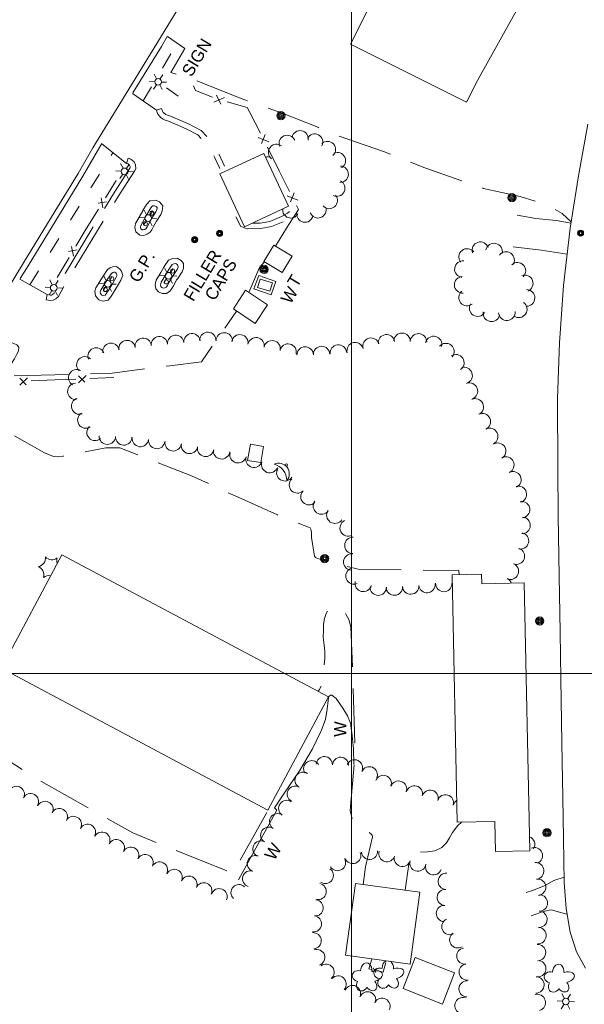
# Model space of a CAD drawing. Header units: feet. Extents: x 57700 to 58190, y 77590 to 78310.
# Tile 7 of 10: x 57851 to 57934, y 78051 to 78196. Entities that reach past the tile are written whole.
import ezdxf
from ezdxf.enums import TextEntityAlignment as Align

# ---------------------------------------------------------------- set-up
doc = ezdxf.new("R2010")
doc.units = ezdxf.units.FT
doc.header["$MEASUREMENT"] = 0
doc.linetypes.add('DGN Style 3', pattern=[11.216403, 8.011716, -3.204686])
doc.linetypes.add('DGN Style 5', pattern=[5.608201, 2.403515, -3.204686])
for name, color, linetype, lineweight in [('E_BLD', 54, 'Continuous', 13), ('E_BLD_Name', 221, 'Continuous', 0), ('E_DRN_Grate', 151, 'Continuous', 0), ('E_DWY', 73, 'DGN Style 3', 0), ('E_LAND_Vegetation', 21, 'Continuous', 0), ('E_MAP_GridLines', 251, 'Continuous', 0), ('E_MISCPROP', 40, 'Continuous', 0), ('E_MISCPROP_HvyLine', 54, 'Continuous', 13), ('E_MISCPROP_Railing', 40, 'Continuous', 0), ('E_MISCPROP_Solid', 54, 'Continuous', 0), ('E_PATH_Sidewalk', 73, 'DGN Style 5', 0), ('E_RDWY', 40, 'Continuous', 13)]:
    doc.layers.add(name, color=color, linetype=linetype, lineweight=lineweight)
doc.styles.add('Style-IGR_FONT_0', font='IGR_FONT_0.shx')

# ---------------------------------------------------------------- blocks, each defined once
blk = doc.blocks.new('MHO_5')
at = {"layer": 'E_DRN_Grate', "color": 20, "linetype": 'Continuous', "lineweight": 0}
for centre, radius in [((0, 0.01), 0.45), ((0.01, 0.01), 0.365), ((0, 0.01), 0.29), ((0, 0), 0.182)]:
    blk.add_circle(centre, radius, dxfattribs=at)
blk = doc.blocks.new('LTP_1')
at = {"layer": 'E_MISCPROP', "color": 20, "linetype": 'Continuous', "lineweight": 0}
for p, q in [((-0.49, 0.02), (-1.27, 0.04)), ((-0.24, 0.43), (-0.6, 1.12)), ((0.27, 0.43), (0.68, 1.1)), ((-0.26, -0.43), (-0.67, -1.08)), ((0.23, -0.44), (0.6, -1.09)), ((0.49, -0.01), (1.25, -0.03))]:
    blk.add_line(p, q, dxfattribs=at)
blk.add_circle((0, 0), 0.492, dxfattribs=at)
blk = doc.blocks.new('SIGN_2')
at = {"layer": 'E_MISCPROP', "color": 20, "linetype": 'Continuous', "lineweight": 0, "style": 'Style-IGR_FONT_0'}
blk.add_text('SIGN', height=1.8, rotation=0.0002, dxfattribs=at).set_placement((-2.6, 0.06), align=Align.MIDDLE_LEFT)
blk = doc.blocks.new('POLE_1')
at = {"layer": 'E_MISCPROP', "color": 20, "linetype": 'Continuous', "lineweight": 0}
for centre, radius in [((0, 0.01), 0.605), ((0, 0.01), 0.456), ((0, 0), 0.303), ((0, 0), 0.151)]:
    blk.add_circle(centre, radius, dxfattribs=at)
blk = doc.blocks.new('GPO')
at = {"layer": 'E_BLD', "color": 241, "linetype": 'Continuous', "lineweight": 0}
blk.add_circle((0, 0.02), 0.3, dxfattribs=at)
blk = doc.blocks.new('GP')
at = {"layer": 'E_BLD_Name', "linetype": 'Continuous', "style": 'Style-IGR_FONT_0'}
blk.add_text('G.P.', height=1.8, rotation=0, dxfattribs=at).set_placement((0, 0), align=Align.MIDDLE_LEFT)
blk = doc.blocks.new('MHO_6')
at = {"layer": 'E_DRN_Grate', "color": 20, "linetype": 'Continuous', "lineweight": 0}
for centre, radius in [((0, 0.01), 0.45), ((0.01, 0.01), 0.365), ((0, 0.01), 0.29), ((0, 0), 0.182)]:
    blk.add_circle(centre, radius, dxfattribs=at)
blk = doc.blocks.new('WAL_1')
at = {"layer": 'E_MISCPROP_Railing', "color": 40, "linetype": 'Continuous', "lineweight": 0, "style": 'Style-IGR_FONT_0'}
blk.add_text('W', height=1.8, rotation=0, dxfattribs=at).set_placement((-0.69, -0.03), align=Align.MIDDLE_LEFT)
blk = doc.blocks.new('WAL_2')
at = {"layer": 'E_MISCPROP_Railing', "color": 40, "linetype": 'Continuous', "lineweight": 0, "style": 'Style-IGR_FONT_0'}
blk.add_text('W', height=1.8, rotation=0.0001, dxfattribs=at).set_placement((-0.69, -0.03), align=Align.MIDDLE_LEFT)
blk = doc.blocks.new('TA')
at = {"layer": 'E_BLD_Name', "linetype": 'Continuous', "style": 'Style-IGR_FONT_0'}
blk.add_text('T', height=1.8, rotation=0.0001, dxfattribs=at).set_placement((-0.62, -0.04), align=Align.MIDDLE_LEFT)
blk = doc.blocks.new('WAL_3')
at = {"layer": 'E_MISCPROP_Railing', "color": 40, "linetype": 'Continuous', "lineweight": 0, "style": 'Style-IGR_FONT_0'}
blk.add_text('W', height=1.8, rotation=0.0001, dxfattribs=at).set_placement((-0.69, -0.03), align=Align.MIDDLE_LEFT)
blk = doc.blocks.new('TREE_1')
at = {"layer": 'E_LAND_Vegetation', "color": 93, "linetype": 'Continuous', "lineweight": 0}
for centre, major_axis, ratio in [((-0.29, 1.02), (0.272, -0.996), 0.782863), ((0.9, 0.51), (-1.05, -0.59), 0.691916), ((-1.09, -0.01), (0.987, -0.025), 0.832022), ((-0.41, -1.09), (0.361, 0.971), 0.716896), ((0.8, -0.78), (-1, 0.92), 0.560249)]:
    blk.add_ellipse(centre, major_axis=major_axis, ratio=ratio, start_param=1.570796, end_param=4.712389, dxfattribs=at)
blk = doc.blocks.new('LTP_3')
at = {"layer": 'E_MISCPROP', "color": 20, "linetype": 'Continuous', "lineweight": 0}
for p, q in [((-0.49, 0.02), (-1.27, 0.04)), ((-0.24, 0.43), (-0.6, 1.12)), ((0.27, 0.43), (0.68, 1.1)), ((-0.26, -0.43), (-0.67, -1.08)), ((0.23, -0.44), (0.6, -1.09)), ((0.49, -0.01), (1.25, -0.03))]:
    blk.add_line(p, q, dxfattribs=at)
blk.add_circle((0, 0), 0.492, dxfattribs=at)
blk = doc.blocks.new('SDSH')
at = {"layer": 'E_MISCPROP_Solid', "color": 241, "linetype": 'Continuous', "lineweight": 0}
blk.add_circle((0.19, -0.18), 0.169, dxfattribs=at)
at = {"layer": 'E_MISCPROP_Solid', "color": 241, "linetype": 'Continuous', "lineweight": 0, "extrusion": (0, 0, -1)}
blk.add_arc((3.12, 0.7), 2.57, 164.3601, 237.3442, dxfattribs=at)
at = {"layer": 'E_MISCPROP_Solid', "color": 241, "linetype": 'Continuous', "lineweight": 0}
blk.add_arc((-1.52, 0.09), 1.57, 262.0002, 56.2986, dxfattribs=at)

msp = doc.modelspace()

# ---------------------------------------------------------------- linework, layer by layer
at = {"layer": 'E_BLD', "color": 241, "linetype": 'Continuous', "lineweight": 0, "flags": 128}
msp.add_lwpolyline([(57886.22, 78156.78), (57888.03, 78156.25), (57888.39, 78157.47), (57886.59, 78158.01)], close=True, dxfattribs=at)
at = {"layer": 'E_DWY', "color": 51, "linetype": 'DGN Style 3', "lineweight": 0, "flags": 128}
for points in [[(57872.95, 78193.68), (57875.52, 78191.95), (57873.45, 78188.42), (57877.69, 78187.02), (57883.14, 78184.83), (57889.99, 78182.38), (57895.05, 78180.34), (57897.92, 78179.15), (57904.71, 78176.79), (57910.82, 78174.36), (57919.43, 78171.36), (57924.84, 78170.17), (57927.39, 78169.39), (57929.18, 78168.69), (57931.02, 78167.67), (57932.34, 78166.45)], [(57872.09, 78183.1), (57871.33, 78182.85), (57867.84, 78185.32)], [(57871.33, 78182.85), (57871.49, 78182.36), (57871.77, 78181.99), (57872.06, 78181.74), (57872.31, 78181.56), (57872.62, 78181.39), (57873.11, 78181.22), (57874.15, 78180.82), (57875.71, 78180.12), (57877.41, 78179.21), (57878.62, 78177.99), (57879.39, 78176.87), (57879.86, 78175.97), (57880.64, 78174.29)], [(57872.09, 78183.1), (57872.21, 78182.73), (57872.35, 78182.54), (57872.55, 78182.37), (57872.74, 78182.24), (57872.96, 78182.12), (57873.39, 78181.97), (57874.46, 78181.56), (57876.06, 78180.83), (57877.9, 78179.85), (57879.24, 78178.5), (57880.07, 78177.28), (57880.58, 78176.32), (57881.37, 78174.63)], [(57866.92, 78175.04), (57863.29, 78177.92)], [(57867.18, 78175.8), (57867.58, 78175.66), (57868.06, 78175.25), (57868.25, 78174.82), (57868.33, 78174.24), (57868.1, 78173.88), (57865.7, 78170.15), (57857.78, 78157.05), (57856.94, 78155.44), (57856.54, 78155.09), (57856.16, 78154.9), (57855.78, 78154.85), (57855.45, 78154.9), (57855.14, 78154.95)], [(57866.92, 78175.04), (57867.17, 78174.95), (57867.4, 78174.75), (57867.47, 78174.6), (57867.5, 78174.42), (57867.43, 78174.31), (57865.02, 78170.58), (57857.08, 78157.44), (57856.3, 78155.94), (57856.08, 78155.75), (57855.93, 78155.67), (57855.79, 78155.66), (57855.58, 78155.69), (57855.27, 78155.74)], [(57866.92, 78175.04), (57867.18, 78175.8)], [(57871.34, 78166.55), (57871.98, 78167.5), (57872.2, 78168), (57872.28, 78168.79), (57871.79, 78169.36), (57871.2, 78169.61), (57870.35, 78169.55), (57869.86, 78168.97), (57869.34, 78168.09)], [(57869.34, 78168.07), (57868.26, 78166.17), (57868.19, 78165.61), (57868.33, 78164.99), (57868.89, 78164.48), (57869.5, 78164.43), (57870, 78164.6), (57870.4, 78164.9), (57870.68, 78165.25), (57870.93, 78165.77), (57871.38, 78166.62)], [(57870.67, 78166.99), (57871.27, 78167.89), (57871.42, 78168.21), (57871.45, 78168.53), (57871.31, 78168.7), (57871.07, 78168.8), (57870.75, 78168.77), (57870.51, 78168.5), (57870.04, 78167.68)], [(57885.44, 78166.23), (57886.6, 78166.26), (57888.02, 78166.5), (57889.75, 78167.21), (57890.61, 78167.7), (57890.89, 78167.98)], [(57932.3, 78166.23), (57930.13, 78166.64), (57927.13, 78166.93), (57922.16, 78167.79)], [(57870.04, 78167.68), (57869.04, 78165.91), (57869, 78165.65), (57869.05, 78165.41), (57869.23, 78165.26), (57869.4, 78165.24), (57869.62, 78165.32), (57869.83, 78165.48), (57870, 78165.69), (57870.22, 78166.13), (57870.67, 78166.99)], [(57883.03, 78167.18), (57883.77, 78165.76), (57884.75, 78165.42), (57886.68, 78165.46), (57888.24, 78165.73), (57890.1, 78166.49), (57891.1, 78167.06), (57891.46, 78167.41)], [(57890.49, 78165.52), (57888.85, 78162.88)], [(57931.73, 78161.68), (57927.91, 78162.28), (57922.5, 78162.91)], [(57874.37, 78157.97), (57875.13, 78159.08), (57875.32, 78159.64), (57875.31, 78160.29), (57874.98, 78160.73), (57874.4, 78161.11), (57873.74, 78161.06), (57873.14, 78160.82), (57872.48, 78159.86), (57871.98, 78158.99)], [(57884.93, 78156.06), (57886.5, 78159.74), (57887.21, 78160.57)], [(57865.42, 78156.68), (57866.1, 78157.85), (57866.42, 78158.56), (57866.2, 78159.16), (57865.97, 78159.49), (57865.47, 78159.86), (57864.89, 78159.82), (57864.53, 78159.68), (57864.17, 78159.41), (57863.51, 78158.47)], [(57864.73, 78157.08), (57865.39, 78158.21), (57865.56, 78158.59), (57865.48, 78158.79), (57865.39, 78158.93), (57865.23, 78159.04), (57865.06, 78159.03), (57864.92, 78158.98), (57864.75, 78158.85), (57864.17, 78158.01)], [(57873.71, 78158.42), (57874.41, 78159.44), (57874.52, 78159.77), (57874.51, 78160.02), (57874.43, 78160.13), (57874.18, 78160.29), (57873.92, 78160.27), (57873.66, 78160.17), (57873.16, 78159.43), (57872.67, 78158.59)], [(57855.27, 78155.74), (57851.28, 78157.99)], [(57863.49, 78158.43), (57862.45, 78156.75), (57862.27, 78156.24), (57862.38, 78155.53), (57862.85, 78154.98), (57863.53, 78154.75), (57864.23, 78154.94), (57864.59, 78155.36), (57864.89, 78155.79), (57865.42, 78156.68)], [(57864.17, 78158.01), (57863.18, 78156.41), (57863.09, 78156.16), (57863.14, 78155.88), (57863.32, 78155.67), (57863.55, 78155.59), (57863.79, 78155.65), (57863.96, 78155.85), (57864.22, 78156.22), (57864.73, 78157.08)], [(57871.98, 78159), (57871.3, 78157.88), (57871.15, 78157.21), (57871.25, 78156.57), (57871.67, 78156.12), (57872.2, 78155.89), (57872.84, 78155.92), (57873.31, 78156.22), (57873.63, 78156.62), (57873.84, 78157.03), (57874.41, 78158.03)], [(57872.67, 78158.59), (57872.05, 78157.57), (57871.96, 78157.18), (57872, 78156.93), (57872.14, 78156.79), (57872.35, 78156.7), (57872.59, 78156.71), (57872.76, 78156.82), (57872.96, 78157.06), (57873.14, 78157.41), (57873.71, 78158.42)], [(57855.27, 78155.74), (57855.14, 78154.95)], [(57846.37, 78150.02), (57849.63, 78148.83), (57850.39, 78148.54), (57850.81, 78148.33), (57851.09, 78147.98), (57851.08, 78147.4), (57850.82, 78146.96), (57850.47, 78146.31), (57849.86, 78145.33), (57849.38, 78144.54), (57849.17, 78144.17), (57849.08, 78143.87), (57849.3, 78143.76), (57849.49, 78143.74), (57852.4, 78143.85), (57864.47, 78144.15), (57873.32, 78145.28), (57877.95, 78145.86), (57883.13, 78153.32)], [(57840.72, 78140.51), (57842.54, 78139.52), (57847.33, 78136.73), (57854.86, 78132.47), (57856.19, 78131.9), (57856.82, 78131.86), (57857.61, 78131.98), (57863.89, 78133.19), (57864.48, 78133.2), (57865.65, 78133.21), (57865.98, 78133.2), (57876.49, 78129.08), (57882.9, 78126.12), (57889.14, 78123.33), (57893.95, 78121.43), (57894.04, 78121.21), (57894.07, 78121.04), (57894.12, 78120.7), (57894.16, 78120), (57894.59, 78117.28), (57894.71, 78117.09), (57895.03, 78116.93), (57895.39, 78116.84), (57900.99, 78115.33), (57915.82, 78115.14), (57915.84, 78114.53)], [(57901.76, 78068.97), (57902.07, 78071.58), (57903.13, 78076), (57903.08, 78076.21), (57902.82, 78076.49), (57902.16, 78077.02), (57901.07, 78077.86), (57900.78, 78078.03), (57900.18, 78078.52), (57900, 78079.02), (57899.85, 78079.79), (57899.89, 78080.45), (57900.57, 78088.18), (57900.21, 78100.67), (57899.91, 78106.86), (57899.62, 78107.96), (57899.45, 78108.3), (57899.25, 78108.65), (57898.93, 78109.1), (57898.63, 78109.4), (57898.22, 78109.69), (57897.82, 78109.77), (57897.4, 78109.76), (57896.97, 78109.63), (57896.6, 78109.33), (57896.29, 78108.85), (57896.07, 78108.09), (57895.9, 78107.25), (57895.89, 78106.33), (57895.86, 78105.34), (57896.01, 78104.16), (57896.1, 78103.26), (57896.09, 78102.16), (57895.85, 78099.65), (57895.75, 78099.17), (57895.69, 78098.44), (57895.27, 78097.62), (57895.1, 78097.38)], [(57844.59, 78089.17), (57845.22, 78089.44), (57845.8, 78089.19), (57849.65, 78087.15), (57854.29, 78084.21), (57867.86, 78076.55), (57882.58, 78070.61), (57888.14, 78080.57)], [(57916.19, 78078.16), (57915.65, 78077.63), (57914.88, 78076.61), (57914.44, 78075.81), (57914, 78075.1), (57913.31, 78074.39), (57912.3, 78073.91), (57911.19, 78073.75), (57908.83, 78073.72), (57908.7, 78073.57), (57907.91, 78068.13)], [(57931.3, 78070.07), (57929.78, 78069.56), (57928.48, 78068.83), (57926.64, 78068.1), (57925.69, 78067.77)], [(57931.71, 78064.63), (57930.75, 78064.86), (57929.92, 78065.1), (57929.4, 78065.22), (57928.2, 78065.01), (57926.57, 78064.42), (57926.43, 78064.38)]]:
    msp.add_lwpolyline(points, dxfattribs=at)
at = {"layer": 'E_LAND_Vegetation', "color": 93, "linetype": 'Continuous', "lineweight": 0}
for centre, radius, start, end in [((57892.47, 78178.66), 1.2, 349.3777, 169.3624), ((57894.61, 78178.17), 1.2, 332.3779, 152.3626), ((57890.57, 78177.97), 1.2, 23.3892, 203.3739), ((57896.48, 78177.07), 1.2, 312.9529, 132.9376), ((57889, 78176.65), 1.2, 52.5391, 232.5238), ((57897.96, 78175.44), 1.2, 295.5303, 115.515), ((57887.66, 78174.79), 1.2, 62.417, 104.3862), ((57898.36, 78173.44), 1.2, 267.7044, 87.689), ((57897.87, 78171.38), 1.2, 243.4801, 63.4648), ((57896.76, 78169.57), 1.2, 220.9968, 40.9815), ((57891.11, 78168.19), 1.2, 173.2461, 328.2877), ((57893.17, 78167.57), 1.2, 168.6271, 348.6118), ((57895.09, 78168.2), 1.2, 200.4686, 20.4532), ((57918.97, 78162.26), 1.22, 18.1881, 198.1728), ((57917.03, 78161.27), 1.22, 38.103, 218.0877), ((57920.99, 78162.06), 1.22, 347.4481, 167.4328), ((57922.75, 78160.82), 1.22, 323.8759, 143.8606), ((57916.41, 78159.48), 1.22, 82.7361, 262.7208), ((57924.42, 78159.24), 1.22, 312.8062, 132.7909), ((57916.37, 78157.17), 1.22, 92.946, 272.9307), ((57925.5, 78157.39), 1.22, 290.7922, 110.7769), ((57917.01, 78155.29), 1.22, 129.4559, 309.4406), ((57925.76, 78155.25), 1.22, 269.4347, 89.4194), ((57918.57, 78153.75), 1.22, 147.9733, 327.958), ((57924.62, 78153.58), 1.22, 234.7086, 54.6933), ((57920.6, 78152.99), 1.22, 169.9369, 349.9216), ((57922.87, 78153.15), 1.22, 183.8795, 3.8642), ((57867.01, 78147.8), 1.21, 7.9214, 187.9061), ((57869.4, 78148.13), 1.21, 7.9214, 187.9061), ((57871.77, 78148.35), 1.21, 5.0151, 184.9998), ((57874.18, 78148.57), 1.21, 5.4672, 185.4519), ((57876.58, 78148.8), 1.21, 5.4672, 185.4519), ((57878.9, 78149), 1.21, 358.0211, 178.0058), ((57881.31, 78148.92), 1.21, 358.0211, 178.0058), ((57883.61, 78148.64), 1.21, 349.7718, 169.7565), ((57885.99, 78148.21), 1.21, 349.7718, 169.7565), ((57888.35, 78147.76), 1.21, 349.0134, 168.9981), ((57902.9, 78148.15), 1.21, 15.473, 195.4577), ((57905.17, 78148.65), 1.21, 8.1022, 188.0869), ((57907.45, 78148.87), 1.21, 357.9376, 177.9223), ((57909.87, 78148.78), 1.21, 357.9376, 177.9223), ((57912.1, 78148.4), 1.21, 345.5056, 165.4902), ((57862.49, 78146.7), 1.21, 22.4646, 202.4493), ((57864.66, 78147.39), 1.21, 11.1286, 191.1133), ((57890.7, 78147.28), 1.21, 347.5221, 167.5067), ((57893.22, 78146.85), 1.21, 1.5983, 181.583), ((57895.63, 78146.92), 1.21, 1.5983, 181.583), ((57898.09, 78147.15), 1.21, 6.3141, 186.2988), ((57900.57, 78147.5), 1.21, 15.473, 195.4577), ((57913.91, 78147.36), 1.21, 320.4859, 140.4706), ((57860.82, 78145.4), 1.21, 47.2448, 227.2295), ((57915.38, 78145.71), 1.21, 304.5547, 124.5393), ((57859.62, 78143.51), 1.21, 61.7069, 241.6916), ((57916.59, 78143.84), 1.21, 288.6919, 108.6766), ((57859.49, 78141.51), 1.21, 93.1565, 273.1412), ((57917.37, 78141.54), 1.21, 290.2282, 110.2129), ((57860.06, 78139.33), 1.21, 107.0895, 287.0742), ((57918.23, 78139.22), 1.21, 295.3916, 115.3763), ((57860.96, 78137.28), 1.21, 121.2707, 301.2553), ((57919.27, 78137.04), 1.21, 295.3916, 115.3763), ((57862.32, 78135.46), 1.21, 132.4691, 312.4538), ((57920.35, 78134.87), 1.21, 296.7307, 116.7154), ((57864.13, 78134.91), 1.21, 177.4617, 357.4464), ((57866.54, 78134.8), 1.21, 177.4617, 357.4464), ((57868.98, 78134.57), 1.21, 173.5017, 353.4864), ((57871.39, 78134.28), 1.21, 172.2589, 352.2436), ((57873.8, 78133.93), 1.21, 171.0877, 351.0723), ((57876.2, 78133.55), 1.21, 169.5501, 349.5348), ((57878.57, 78133.12), 1.21, 169.5501, 349.5348), ((57921.51, 78132.7), 1.21, 300.9347, 120.9194), ((57880.92, 78132.76), 1.21, 173.1034, 353.0881), ((57883.34, 78132.18), 1.21, 165.7057, 345.6904), ((57885.69, 78131.51), 1.21, 162.8808, 342.8655), ((57922.72, 78130.68), 1.21, 295.6247, 115.6094), ((57888, 78130.73), 1.21, 160.3498, 340.3345), ((57890.22, 78129.52), 1.21, 149.1444, 329.129), ((57923.77, 78128.5), 1.21, 295.6247, 115.6094), ((57892.08, 78127.74), 1.21, 134.3573, 314.342), ((57924.56, 78126.35), 1.21, 285.4504, 105.4351), ((57893.77, 78126.01), 1.21, 134.274, 314.2587), ((57895.6, 78124.63), 1.21, 144.4338, 324.4185), ((57925.03, 78124.1), 1.21, 276.3643, 96.349), ((57897.58, 78123.29), 1.21, 146.4913, 326.4759), ((57925.11, 78121.8), 1.21, 266.9274, 86.912), ((57899.54, 78121.41), 1.21, 116.841, 296.8256), ((57900.23, 78118.85), 1.21, 88.5292, 268.5139), ((57924.87, 78119.51), 1.21, 256.8963, 76.881), ((57853.74, 78116.99), 1.29, 281.797, 7.562), ((57855.98, 78118.02), 1.29, 221.797, 307.562), ((57900.06, 78116.4), 1.21, 84.7483, 264.7329), ((57924.27, 78117.27), 1.21, 249.1392, 69.1238), ((57853.51, 78114.53), 1.29, 341.797, 67.562), ((57857.99, 78116.59), 1.29, 161.7971, 197.5694), ((57923.39, 78115.04), 1.21, 247.1727, 67.1574), ((57855.52, 78113.11), 1.29, 78.3209, 127.562), ((57900.39, 78114.35), 1.21, 112.7292, 292.7138), ((57901.76, 78113.25), 1.21, 165.8874, 345.872), ((57903.96, 78112.71), 1.21, 178.5643, 358.549), ((57906.32, 78112.71), 1.21, 183.8331, 3.8178), ((57908.72, 78112.87), 1.21, 183.8331, 3.8178), ((57911.11, 78113.08), 1.21, 185.8333, 5.8179), ((57913.59, 78113.25), 1.21, 179.0503, 359.035), ((57922.39, 78112.9), 1.21, 18.1993, 62.799), ((57894.17, 78086), 1.19, 32.0823, 212.067), ((57896.03, 78086.6), 1.19, 357.6363, 177.621), ((57898.41, 78086.5), 1.19, 357.6363, 177.621), ((57900.47, 78086.13), 1.19, 334.7114, 154.696), ((57892.9, 78084.31), 1.19, 57.0934, 237.078), ((57902.65, 78085.11), 1.19, 336.7292, 156.7139), ((57904.7, 78083.84), 1.19, 339.4334, 159.4181), ((57906.95, 78083.01), 1.19, 340.2234, 160.2081), ((57850.75, 78082.23), 1.19, 336.1665, 156.1512), ((57852.83, 78081.16), 1.19, 331.5849, 151.5695), ((57891.76, 78082.26), 1.19, 60.949, 240.9337), ((57909.27, 78082.31), 1.19, 344.3048, 164.2894), ((57911.57, 78081.67), 1.19, 344.558, 164.5426), ((57854.96, 78080.02), 1.19, 333.9209, 153.9056), ((57890.5, 78080.17), 1.19, 55.3541, 235.3388), ((57913.84, 78080.99), 1.19, 343.2196, 163.2043), ((57916.19, 78080.41), 1.19, 124.7341, 166.4315), ((57857.06, 78078.97), 1.19, 330.7733, 150.758), ((57889.16, 78078.21), 1.19, 56.192, 236.1766), ((57859.14, 78077.81), 1.19, 330.6988, 150.6835), ((57861.22, 78076.64), 1.19, 330.6988, 150.6835), ((57863.33, 78075.5), 1.19, 331.6503, 151.6349), ((57887.85, 78076.23), 1.19, 57.726, 237.7107), ((57865.45, 78074.39), 1.19, 332.7686, 152.7533), ((57886.71, 78074.21), 1.19, 63.7973, 243.782), ((57925.76, 78074.87), 1.21, 326.9043, 69.626), ((57867.57, 78073.29), 1.19, 332.6706, 152.6553), ((57900.21, 78073.23), 1.19, 201.6994, 21.684), ((57902.68, 78073.84), 1.19, 184.8419, 4.8266), ((57905.23, 78073.51), 1.19, 162.9586, 342.9433), ((57926.9, 78073.2), 1.21, 292.9929, 112.9776), ((57869.69, 78072.2), 1.19, 332.6706, 152.6553), ((57871.8, 78071.1), 1.19, 332.2597, 152.2443), ((57885.88, 78072.05), 1.19, 70.0043, 249.9889), ((57897.97, 78072.19), 1.19, 210.9539, 30.9386), ((57907.5, 78072.81), 1.19, 162.9586, 342.9433), ((57909.78, 78072.11), 1.19, 162.9586, 342.9433), ((57927.11, 78070.98), 1.21, 276.0347, 96.0194), ((57873.96, 78070.02), 1.19, 334.5511, 154.5358), ((57885.19, 78069.81), 1.19, 73.1479, 253.1326), ((57896.18, 78070.3), 1.19, 236.4247, 56.4094), ((57912.09, 78071.57), 1.19, 160.9075, 340.8922), ((57876.13, 78069.01), 1.19, 335.5706, 155.5553), ((57913.96, 78069.44), 1.19, 86.1618, 266.1465), ((57927.38, 78068.57), 1.21, 276.587, 96.5717), ((57878.31, 78068.03), 1.19, 335.9093, 155.894), ((57880.56, 78067.17), 1.19, 338.074, 158.0587), ((57883.49, 78067.78), 1.19, 46.5423, 226.527), ((57895.12, 78067.94), 1.19, 257.6553, 77.64), ((57913.81, 78067.07), 1.19, 86.8788, 266.8635), ((57894.68, 78065.53), 1.19, 264.4026, 84.3873), ((57927.64, 78066.25), 1.21, 269.0685, 89.0531), ((57913.68, 78064.7), 1.19, 86.8788, 266.8635), ((57927.58, 78063.85), 1.21, 267.8822, 87.8669), ((57894.43, 78063.18), 1.19, 263.4159, 83.4006), ((57914.49, 78062.77), 1.19, 112.7149, 292.6996), ((57927.44, 78061.46), 1.21, 265.8957, 85.8804), ((57894.4, 78060.7), 1.19, 274.3417, 94.3264), ((57915.63, 78060.82), 1.19, 123.1313, 303.116), ((57894.92, 78058.23), 1.19, 289.5745, 109.5592), ((57916.68, 78058.45), 1.19, 98.3403, 278.325), ((57927.37, 78058.96), 1.21, 273.1539, 93.1385), ((57927.41, 78056.58), 1.21, 269.8925, 89.8772), ((57896.29, 78056.07), 1.19, 308.2391, 128.2238), ((57917.02, 78056.1), 1.19, 98.3403, 278.325), ((57898.06, 78054.34), 1.19, 318.2131, 138.1978), ((57917.01, 78053.62), 1.19, 89.0778, 269.0624), ((57927.14, 78054.2), 1.21, 268.7024, 88.6871), ((57900.17, 78052.94), 1.19, 334.5432, 154.5279), ((57902.4, 78052), 1.19, 338.8055, 158.7901), ((57904.51, 78051.07), 1.19, 332.3999, 152.3846), ((57916.4, 78051.17), 1.19, 73.7884, 253.7731), ((57927.35, 78051.61), 1.21, 286.307, 106.2916)]:
    msp.add_arc(centre, radius, start, end, dxfattribs=at)
for centre, major_axis, ratio, start_param, end_param in [((57905.36, 78056.61), (-0.05, -1.21), 0.691916, 3.490549, 4.712389), ((57905.36, 78056.61), (-0.05, -1.21), 0.691916, 1.570796, 2.659008), ((57904.31, 78055.86), (0.993, -0.286), 0.782863, 1.570796, 4.712389), ((57906.41, 78055.85), (-1.3, -0.38), 0.560249, 1.570796, 4.712389), ((57904.77, 78054.64), (0.534, 0.83), 0.832022, 1.570796, 4.712389), ((57906.05, 78054.66), (-0.643, 0.813), 0.716896, 1.570796, 4.712389)]:
    msp.add_ellipse(centre, major_axis=major_axis, ratio=ratio, start_param=start_param, end_param=end_param, dxfattribs=at)
at = {"layer": 'E_MAP_GridLines', "color": 161, "linetype": 'Continuous', "lineweight": 0}
for p, q in [((57900, 77800), (57900, 78300)), ((57700, 78100), (58100, 78100))]:
    msp.add_line(p, q, dxfattribs=at)
at = {"layer": 'E_MISCPROP', "color": 20, "linetype": 'Continuous', "lineweight": 0}
msp.add_line((57872.82, 78186.14), (57874.52, 78184.93), dxfattribs=at)
at = {"layer": 'E_MISCPROP_HvyLine', "color": 241, "linetype": 'Continuous', "lineweight": 13, "flags": 128}
for points in [[(57918.53, 78187.23), (57926.9, 78202.21), (57918.66, 78206.8), (57908.74, 78210.27), (57899.88, 78192.56), (57916.94, 78184.04)], [(57880.68, 78173.48), (57884.31, 78165.71), (57890.75, 78168.72), (57887.12, 78176.49)], [(57891.29, 78161.39), (57888.62, 78163.02), (57887.14, 78160.6), (57889.81, 78158.97)], [(57882.65, 78153.63), (57885.87, 78151.5), (57887.68, 78154.24), (57884.46, 78156.37)], [(57886.69, 78131.02), (57887.09, 78133.4), (57885.15, 78133.73), (57884.75, 78131.34)], [(57857.45, 78117.48), (57848.54, 78100.81), (57887.73, 78079.88), (57896.64, 78096.56)], [(57926.23, 78073.93), (57925.4, 78113.32), (57919.17, 78113.19), (57919.14, 78114.6), (57914.81, 78114.51), (57915.58, 78078.15), (57921.12, 78078.26), (57921.22, 78073.82)], [(57900.6, 78069.13), (57899.15, 78058.57), (57908.65, 78057.27), (57910.09, 78067.83)], [(57907.6, 78053.67), (57913.39, 78051.39), (57915.19, 78055.96), (57909.4, 78058.24)]]:
    msp.add_lwpolyline(points, close=True, dxfattribs=at)
at = {"layer": 'E_MISCPROP_Railing', "color": 40, "linetype": 'Continuous', "lineweight": 0}
for p, q in [((57879.8, 78184.03), (57881.34, 78184.74)), ((57880.16, 78185.08), (57880.79, 78183.76)), ((57886.32, 78178.83), (57887.89, 78178.21)), ((57887.33, 78179.29), (57886.81, 78177.94)), ((57891.59, 78170.7), (57891.04, 78169.36)), ((57864.02, 78169.4), (57862.78, 78169.19)), ((57863.23, 78169.96), (57863.46, 78168.5)), ((57890.57, 78170.26), (57892.13, 78169.61)), ((57859.67, 78162.3), (57858.43, 78162.06)), ((57858.86, 78162.83), (57859.13, 78161.38)), ((57851.26, 78142.42), (57852.37, 78143.47)), ((57851.27, 78143.43), (57852.18, 78142.48)), ((57859.89, 78142.78), (57861, 78143.84)), ((57859.9, 78143.79), (57860.81, 78142.84)), ((57903.06, 78056.13), (57903.84, 78056.56)), ((57903.21, 78056.7), (57903.59, 78056.02))]:
    msp.add_line(p, q, dxfattribs=at)
at = {"layer": 'E_MISCPROP_Railing', "color": 40, "linetype": 'Continuous', "lineweight": 0, "flags": 128}
for points in [[(57876.78, 78186.42), (57877.1, 78185.77), (57879.6, 78184.77)], [(57881.76, 78184.08), (57884.7, 78183.24), (57885.08, 78182.5)], [(57885.08, 78182.5), (57886.66, 78179.46)], [(57887.69, 78177.44), (57889.41, 78173.95)], [(57889.41, 78173.95), (57890.93, 78170.88)], [(57865.44, 78172.5), (57863.85, 78169.98)], [(57862.81, 78168.3), (57861.01, 78165.43)], [(57891.93, 78168.85), (57892.22, 78168.27), (57890.49, 78165.52)], [(57861.01, 78165.43), (57860.84, 78165.15), (57859.49, 78162.87)], [(57858.49, 78161.17), (57856.76, 78158.26)], [(57852.92, 78143.03), (57856.43, 78143.18)], [(57856.43, 78143.18), (57859.51, 78143.31)], [(57861.55, 78143.39), (57865.06, 78143.54)], [(57902.99, 78057.97), (57902.59, 78056.55), (57902.92, 78056.48)], [(57904.09, 78056.22), (57904.68, 78056.09), (57905.06, 78057.5)]]:
    msp.add_lwpolyline(points, dxfattribs=at)
at = {"layer": 'E_MISCPROP_Railing', "color": 40, "linetype": 'Continuous', "lineweight": 13, "flags": 128}
for points in [[(57888.91, 78157.65), (57886.38, 78158.53), (57885.66, 78156.57)], [(57885.66, 78156.57), (57888.23, 78155.68), (57888.91, 78157.65)], [(57889.04, 78079.9), (57888.68, 78080.27), (57890.19, 78082.47), (57892.39, 78085.68), (57894.27, 78088.91), (57895.57, 78091.55), (57896.18, 78093.25), (57896.47, 78094.77), (57896.61, 78096.01), (57896.71, 78096.64), (57896.92, 78096.81), (57897.12, 78096.83), (57897.79, 78096.33), (57898.76, 78094.91), (57899.43, 78093.77), (57899.9, 78092.7), (57900.12, 78090.9), (57900.31, 78088.92), (57900.38, 78086.65)], [(57889.04, 78079.9), (57886.25, 78074.84), (57883.41, 78069.67)]]:
    msp.add_lwpolyline(points, dxfattribs=at)
at = {"layer": 'E_PATH_Sidewalk', "color": 51, "linetype": 'DGN Style 5', "lineweight": 0, "flags": 128}
for points in [[(57869.38, 78184.23), (57874.38, 78192.72)], [(57852.72, 78157.19), (57864.94, 78176.61)]]:
    msp.add_lwpolyline(points, dxfattribs=at)
at = {"layer": 'E_RDWY', "color": 21, "linetype": 'Continuous', "lineweight": 13, "flags": 128}
for points in [[(57800.27, 78075.56), (57805.56, 78084.32), (57809.78, 78091.18), (57813.85, 78097.81), (57820.4, 78108.79), (57824.18, 78114.97), (57828.17, 78121.41), (57831.58, 78127.05), (57834.82, 78132.33), (57841.15, 78142.75), (57844.84, 78148.99), (57851.81, 78160.4), (57856.4, 78167.95), (57859.82, 78173.54), (57861.98, 78177.3), (57868.23, 78187.48), (57871.39, 78192.66), (57878.42, 78204.2), (57882.24, 78210.62), (57888.27, 78220.42), (57892.9, 78227.95), (57894.13, 78229.99)], [(57867.89, 78185.4), (57868.91, 78187.06), (57872.07, 78192.24), (57872.94, 78193.68)], [(57934.76, 78180.78), (57933.41, 78173.19), (57932.19, 78165.51), (57931.18, 78157.09), (57930.6, 78148.62), (57930.32, 78140.44), (57930.36, 78130.23), (57930.42, 78123.13), (57930.57, 78114.37), (57930.73, 78106.06), (57930.81, 78099.24), (57930.97, 78089.75), (57931.09, 78081.78), (57931.21, 78075.72), (57931.31, 78069.27), (57931.57, 78065.44), (57932.19, 78061.97), (57933.13, 78059.08), (57934.41, 78056.65)], [(57851.33, 78158.08), (57852.5, 78159.98), (57857.08, 78167.53), (57860.51, 78173.13), (57862.66, 78176.89), (57863.31, 78177.95)]]:
    msp.add_lwpolyline(points, dxfattribs=at)

# ---------------------------------------------------------------- block references
at = {"layer": 'E_BLD', "color": 241, "linetype": 'Continuous', "lineweight": 0, "xscale": 0.9999985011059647, "yscale": 0.9999985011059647, "zscale": 0.9999985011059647, "rotation": 58.68611101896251}
for p in [(57870.69, 78167.7), (57869.73, 78166.15), (57873.74, 78159.18), (57864.79, 78158.07), (57872.82, 78157.59), (57863.85, 78156.47)]:
    msp.add_blockref('GPO', p, dxfattribs=at)
at = {"layer": 'E_BLD_Name', "linetype": 'Continuous', "xscale": 0.9999985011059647, "yscale": 0.9999985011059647, "zscale": 0.9999985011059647, "rotation": 58.68611101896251}
for name, p in [('GP', (57867.95, 78157.81)), ('TA', (57891.54, 78157.68))]:
    msp.add_blockref(name, p, dxfattribs=at)
at = {"layer": 'E_DRN_Grate', "color": 20, "linetype": 'Continuous', "lineweight": 0}
for name, p, xscale, yscale, zscale, rotation in [('MHO_6', (57880.63, 78164.74), 0.9999985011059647, 0.9999985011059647, 0.9999985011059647, 58.68611101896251), ('MHO_5', (57933.71, 78164.77), 1.000002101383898, 1.000002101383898, 1.000002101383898, 79.84003014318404), ('MHO_6', (57876.98, 78163.8), 0.9999985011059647, 0.9999985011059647, 0.9999985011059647, 58.68611101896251)]:
    msp.add_blockref(name, p, dxfattribs=dict(at, xscale=xscale, yscale=yscale, zscale=zscale, rotation=rotation))
at = {"layer": 'E_LAND_Vegetation', "color": 93, "linetype": 'Continuous', "lineweight": 0, "xscale": 0.9999985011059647, "yscale": 0.9999985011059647, "zscale": 0.9999985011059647, "rotation": 58.68611101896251}
for p in [(57902.17, 78055.19), (57930.4, 78055.02)]:
    msp.add_blockref('TREE_1', p, dxfattribs=at)
at = {"layer": 'E_MISCPROP', "color": 20, "linetype": 'Continuous', "lineweight": 0}
for name, p, xscale, yscale, zscale, rotation in [('SIGN_2', (57877.13, 78190.3), 0.9999989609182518, 0.9999989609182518, 0.9999989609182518, 58.76572897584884), ('LTP_1', (57871.6, 78187.02), 0.9999989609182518, 0.9999989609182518, 0.9999989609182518, 58.76572897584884), ('POLE_1', (57889.65, 78182.04), 0.9999989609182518, 0.9999989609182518, 0.9999989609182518, 58.76572897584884), ('LTP_1', (57866.66, 78173.86), 0.9999989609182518, 0.9999989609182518, 0.9999989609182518, 58.76572897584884), ('POLE_1', (57923.64, 78169.98), 0.9999989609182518, 0.9999989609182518, 0.9999989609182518, 58.76572897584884), ('LTP_1', (57870.13, 78166.99), 0.9999989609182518, 0.9999989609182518, 0.9999989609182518, 58.76572897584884), ('LTP_1', (57873.11, 78158.51), 0.9999989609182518, 0.9999989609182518, 0.9999989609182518, 58.76572897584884), ('POLE_1', (57887.18, 78159.43), 0.9999989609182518, 0.9999989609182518, 0.9999989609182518, 58.76572897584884), ('LTP_1', (57856.24, 78156.74), 0.9999989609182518, 0.9999989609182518, 0.9999989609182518, 58.76572897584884), ('LTP_1', (57864.18, 78157.32), 0.9999989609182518, 0.9999989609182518, 0.9999989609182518, 58.76572897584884), ('POLE_1', (57896.08, 78116.9), 0.9999989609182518, 0.9999989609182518, 0.9999989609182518, 58.76572897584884), ('POLE_1', (57927.71, 78107.72), 0.9999989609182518, 0.9999989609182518, 0.9999989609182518, 58.76572897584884), ('POLE_1', (57928.77, 78076.57), 0.9999989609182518, 0.9999989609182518, 0.9999989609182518, 58.76572897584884), ('LTP_3', (57931.55, 78051.77), 0.9999985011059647, 0.9999985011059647, 0.9999985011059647, 58.68611101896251)]:
    msp.add_blockref(name, p, dxfattribs=dict(at, xscale=xscale, yscale=yscale, zscale=zscale, rotation=rotation))
at = {"layer": 'E_MISCPROP_Railing', "color": 40, "linetype": 'Continuous', "lineweight": 0}
for name, p, xscale, yscale, zscale, rotation in [('WAL_2', (57890.62, 78155.29), 0.9999985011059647, 0.9999985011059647, 0.9999985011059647, 58.68611101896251), ('WAL_3', (57898.33, 78091.37), 0.9999974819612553, 0.9999974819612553, 0.9999974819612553, 88.6861351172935), ('WAL_1', (57888.23, 78073.45), 0.9999985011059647, 0.9999985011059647, 0.9999985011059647, 58.68611101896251)]:
    msp.add_blockref(name, p, dxfattribs=dict(at, xscale=xscale, yscale=yscale, zscale=zscale, rotation=rotation))
at = {"layer": 'E_MISCPROP_Solid', "color": 241, "linetype": 'Continuous', "lineweight": 0, "xscale": 0.9999985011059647, "yscale": 0.9999985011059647, "zscale": 0.9999985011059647, "rotation": 58.68611101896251}
msp.add_blockref('SDSH', (57890.18, 78130.62), dxfattribs=at)

# ---------------------------------------------------------------- texts
at = {"layer": 'E_DRN_Grate', "color": 20, "linetype": 'Continuous', "lineweight": 0, "style": 'Style-IGR_FONT_0'}
for s, p in [('FILLER', (57878.1, 78158.56)), ('CAPS', (57880.8, 78157.96))]:
    msp.add_text(s, height=1.8, rotation=58.7702, dxfattribs=at).set_placement(p, align=Align.MIDDLE_CENTER)

doc.saveas('drawing.dxf')
